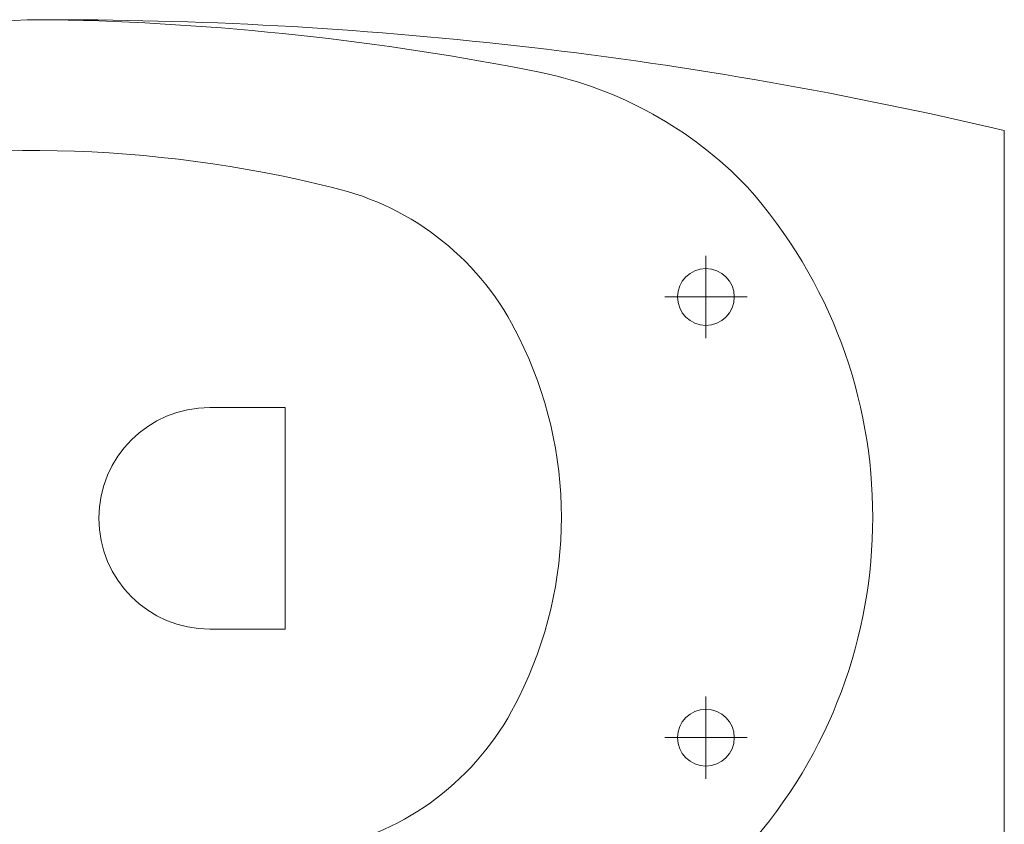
# Model space of a CAD drawing. Header units: millimetres. Extents: x -2274 to 12297, y -16157 to 26321.
# Tile 13 of 256: x -1223 to -1188, y -9962 to -9934. Entities that reach past the tile are written whole.
import ezdxf

# ---------------------------------------------------------------- set-up
doc = ezdxf.new("R2010")
doc.units = ezdxf.units.MM
doc.layers.add('Niedrukowalna', color=140, linetype='Continuous', lineweight=15)

msp = doc.modelspace()

# ---------------------------------------------------------------- linework, layer by layer
at = {"color": 253, "lineweight": 13}
for points in [[(-1235.727, -9966.24, 0.091012), (-1221.667, -9968.821, 0.04468), (-1204.479, -9966.965, 0.150678), (-1197.231, -9962.947, 0.380316), (-1197.231, -9939.695, 0.150678), (-1204.479, -9935.677, 0.04468), (-1221.667, -9933.821, 0.091012), (-1235.727, -9936.402, 0.171854), (-1242.969, -9942.779, 0.258868), (-1242.969, -9959.863, 0.171854)], [(-1205.266, -9944.987, 0.228329), (-1211.824, -9939.725, 0.112012), (-1231.231, -9939.311, 0.161795), (-1237.929, -9943.216, 0.320353), (-1237.929, -9959.426, 0.161795), (-1231.231, -9963.331, 0.112012), (-1211.824, -9962.917, 0.228329), (-1205.266, -9957.655, 0.236897)], [(-1216.14, -9947.459), (-1213.489, -9947.459), (-1213.489, -9955.256), (-1216.14, -9955.256, -1)]]:
    msp.add_lwpolyline(points, format="xyb", close=True, dxfattribs=at)
msp.add_lwpolyline([(-1221.667, -9968.821, 0.058036), (-1188.181, -9964.921), (-1188.181, -9937.721, 0.058036), (-1221.667, -9933.821)], format="xyb", dxfattribs=at)
for centre in [(-1198.681, -9943.571), (-1198.681, -9959.071)]:
    msp.add_circle(centre, 1, dxfattribs=at)
at = {"layer": 'Niedrukowalna', "color": 253, "lineweight": 13}
for points in [[(-1198.681, -9942.121), (-1198.681, -9945.021)], [(-1200.131, -9943.571), (-1197.231, -9943.571)], [(-1198.681, -9960.521), (-1198.681, -9957.621)], [(-1200.131, -9959.071), (-1197.231, -9959.071)]]:
    msp.add_lwpolyline(points, dxfattribs=at)

doc.saveas('drawing.dxf')
